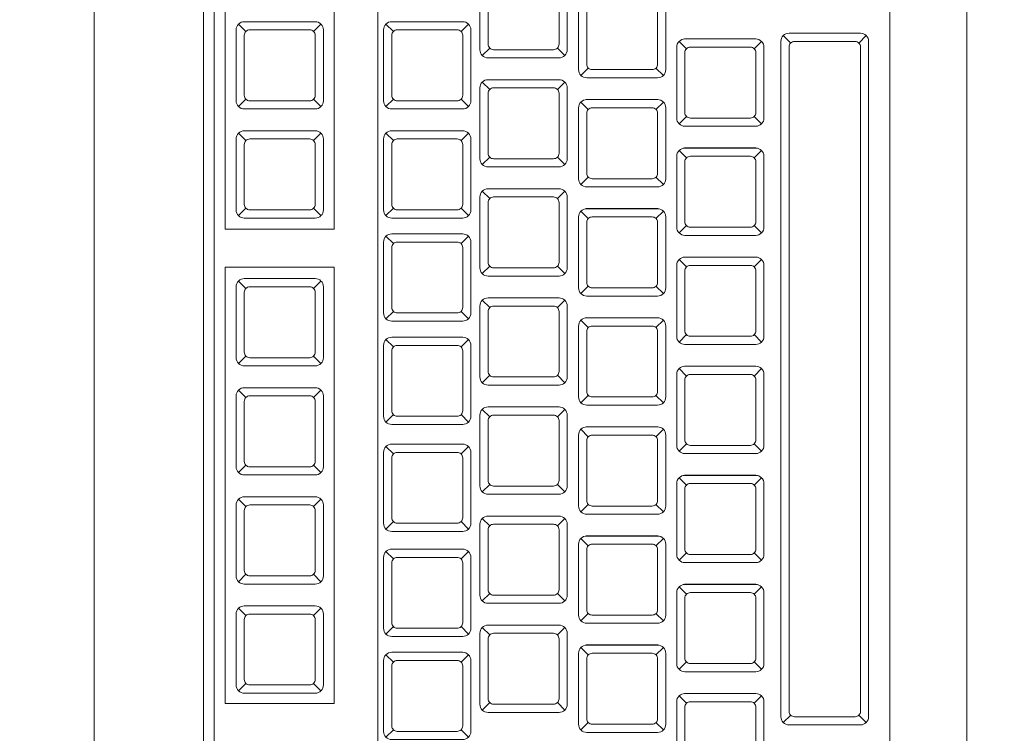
# Model space of a CAD drawing. Header units: millimetres. Extents: x 24385 to 79107, y -56478 to -23676.
# Tile 121 of 256: x 27447 to 27465, y -28166 to -28153. Entities that reach past the tile are written whole.
import ezdxf

# ---------------------------------------------------------------- set-up
doc = ezdxf.new("R2010")
doc.units = ezdxf.units.MM
doc.header["$LTSCALE"] = 2
for name, color, linetype, lineweight in [('0_OPIS', 7, 'Continuous', 13), ('3DPLAN_A_TABELKA POMIESZCZEŃ', 7, 'Continuous', 0), ('A_KRESKOWANIE', 9, 'Continuous', 0)]:
    doc.layers.add(name, color=color, linetype=linetype, lineweight=lineweight)
doc.layers.add('3DPLAN_A_KRESKOWANIE 1', color=253, linetype='Continuous')
doc.layers.add('3DPLAN_A_OPIS', color=8, linetype='Continuous')
doc.layers.add('FURNITURE ZD 1 500', color=7, linetype='Continuous', lineweight=13, true_color=0x9fa8a5)
doc.styles.add('ARIAL', font='arial.ttf')

# ---------------------------------------------------------------- blocks, each defined once
blk = doc.blocks.new('parterr')
at = {"layer": '3DPLAN_A_KRESKOWANIE 1'}
h = blk.add_hatch(dxfattribs=at)
h.set_pattern_fill('ANSI31', color=256, scale=5, style=0)
h.set_pattern_definition([(45, (28281.13, -31178.053), (-11.22532, 11.22532), [])])
h.paths.add_polyline_path([(27531.985, -28228.889), (27531.985, -28218.889), (27420.985, -28218.889), (27420.985, -28006.889), (27456.985, -28006.889), (27456.985, -27805.889), (26774.485, -27805.889), (26774.485, -27888.889), (26825.985, -27888.889), (26825.985, -27851.889), (27410.985, -27851.889), (27410.985, -28133.889), (27387.985, -28133.889), (27387.985, -28139.889), (27410.985, -28139.889), (27410.985, -28286.889), (27426.985, -28286.889), (27426.985, -28228.889)])
h.paths.add_polyline_path([(27626.985, -27863.889), (27769.985, -27863.889), (27769.985, -27805.889), (27626.985, -27805.889)])
h.paths.add_polyline_path([(27631.985, -28218.889), (27631.985, -28228.889), (27648.985, -28228.889), (27648.985, -28462.889), (27694.985, -28462.889), (27694.985, -28426.889), (27667.985, -28426.889), (27667.985, -28237.889), (27979.985, -28237.889), (27979.985, -28426.889), (27784.985, -28426.889), (27784.985, -28541.889), (27801.985, -28541.889), (27801.985, -28461.889), (27937.985, -28461.889), (27937.985, -28505.889), (28030.985, -28505.889), (28030.985, -28463.889), (28076.985, -28463.889), (28076.985, -28434.889), (28070.985, -28434.889), (28070.985, -28421.889), (28057.985, -28421.889), (28057.985, -27857.889), (28067.985, -27857.889), (28067.985, -27794.889), (28073.985, -27794.889), (28073.985, -27747.889), (28027.485, -27747.889), (28027.485, -27805.889), (27939.985, -27805.889), (27939.985, -27933.889), (27975.985, -27933.889), (27975.985, -28218.889)])
h.paths.add_polyline_path([(26774.485, -28063.889), (26774.485, -28175.389), (26826.985, -28175.389), (26826.985, -28139.889), (27297.985, -28139.889), (27297.985, -28133.889), (26825.985, -28133.889), (26825.985, -28063.889)])
h.paths.add_polyline_path([(27410.985, -28376.889), (27410.985, -28408.889), (27393.985, -28408.889), (27393.985, -28418.889), (26826.985, -28418.889), (26826.985, -28350.389), (26774.485, -28350.389), (26774.485, -28429.889), (26562.485, -28429.889), (26562.485, -28493.889), (26595.985, -28493.889), (26595.985, -28452.889), (26776.985, -28452.889), (26776.985, -28490.889), (26826.985, -28490.889), (26826.985, -28455.889), (27384.065, -28455.809), (27401.985, -28455.809), (27401.985, -28523.889), (27426.985, -28523.889), (27426.985, -28487.138), (27424.985, -28487.218), (27425.065, -28485.138), (27426.985, -28485.058), (27426.985, -28479.558), (27425.403, -28479.558), (27425.965, -28479.934), (27424.985, -28479.558), (27424.985, -28411.758), (27426.985, -28411.758), (27426.985, -28411.298), (27424.985, -28411.378), (27425.065, -28409.298), (27426.985, -28409.218), (27426.985, -28376.889)])
h.paths.add_polyline_path([(27341.985, -28709.889), (26826.985, -28709.889), (26826.985, -28670.889), (26776.985, -28670.889), (26776.985, -28709.889), (26595.985, -28709.889), (26595.985, -28673.889), (26562.485, -28673.889), (26562.485, -28763.889), (26781.485, -28763.889), (26781.485, -28800.889), (26837.985, -28800.889), (26837.985, -28746.889), (27391.985, -28746.889), (27391.985, -28790.889), (27411.495, -28790.889), (27399.246, -28679.889), (27341.985, -28679.889)])
h.paths.add_polyline_path([(26781.485, -29070.889), (26781.485, -29384.889), (27480.84, -29384.889), (27480.84, -29301.889), (27411.84, -29301.889), (27411.84, -28913.889), (27510.985, -28913.889), (27510.985, -28896.889), (27411.985, -28896.889), (27411.985, -28889.889), (27391.985, -28889.889), (27391.985, -29317.889), (26837.985, -29317.889), (26837.985, -29070.889)])
h.paths.add_polyline_path([(27653.84, -29384.889), (27783.84, -29384.889), (27783.84, -29301.889), (27725.84, -29301.889), (27725.84, -28870.889), (27709.985, -28870.889), (27709.985, -28896.889), (27609.985, -28896.889), (27609.985, -28913.889), (27709.84, -28913.889), (27709.84, -29301.889), (27653.84, -29301.889)])
h.paths.add_polyline_path([(28104.985, -29384.889), (28104.985, -29319.889), (28049.985, -29319.889), (28049.985, -29041.889), (28096.985, -29041.889), (28096.985, -28933.889), (28049.985, -28933.889), (28049.985, -28849.889), (28076.985, -28849.889), (28076.985, -28716.889), (28030.985, -28716.889), (28030.985, -28683.889), (27937.985, -28683.889), (27937.985, -28715.889), (27801.985, -28715.889), (27801.985, -28691.889), (27784.985, -28691.889), (27784.985, -28715.889), (27685.985, -28715.889), (27685.985, -28746.889), (27709.985, -28746.889), (27709.985, -28772.889), (27725.84, -28772.889), (27725.84, -28731.889), (27994.84, -28731.889), (27994.84, -28790.889), (27952.84, -28790.889), (27952.84, -28922.889), (27994.84, -28922.889), (27994.84, -29301.889), (27956.84, -29301.889), (27956.84, -29384.889)])
h.paths.add_polyline_path([(28444.971, -27794.889), (28444.971, -27747.889), (28199.985, -27747.889), (28199.985, -27794.889)])
h.paths.add_polyline_path([(28921.985, -28467.889), (29077.985, -28467.889), (29077.985, -28435.889), (28960.985, -28435.889), (28960.985, -27867.889), (29010.985, -27867.889), (29010.985, -27805.889), (28878.985, -27805.889), (28878.985, -27866.889), (28932.985, -27866.889), (28932.985, -28435.889), (28921.985, -28435.889)])
h.paths.add_polyline_path([(29185.985, -27867.889), (29308.985, -27867.889), (29308.985, -27805.889), (29185.985, -27805.889)])
h.paths.add_polyline_path([(29483.985, -27867.889), (29607.985, -27867.889), (29607.985, -27805.889), (29483.985, -27805.889)])
h.paths.add_polyline_path([(29782.985, -27867.889), (29903.985, -27867.889), (29903.985, -27805.889), (29782.985, -27805.889)])
h.paths.add_polyline_path([(30078.985, -27867.889), (30205.985, -27867.889), (30205.985, -27805.889), (30078.985, -27805.889)])
h.paths.add_polyline_path([(29866.985, -28490.889), (29866.985, -28439.889), (30420.985, -28439.889), (30420.985, -28504.889), (30467.985, -28504.889), (30467.985, -28441.889), (30494.985, -28441.889), (30494.985, -28420.889), (30467.985, -28420.889), (30467.985, -27862.889), (30500.985, -27862.889), (30500.985, -27805.889), (30380.985, -27805.889), (30380.985, -27867.889), (30454.985, -27867.889), (30454.985, -28420.889), (29450.985, -28420.889), (29450.985, -28435.889), (29331.985, -28435.889), (29331.985, -28420.889), (29227.985, -28420.889), (29227.985, -28435.889), (29207.985, -28435.889), (29207.985, -28467.889), (29230.985, -28467.889), (29230.985, -28496.889), (29276.985, -28496.889), (29276.985, -28467.889), (29827.985, -28467.889), (29827.985, -28490.889)])
h.paths.add_polyline_path([(30792.985, -27805.889), (30675.985, -27805.889), (30675.985, -27862.889), (30792.985, -27862.889)])
h.paths.add_polyline_path([(31618.985, -27862.889), (31618.985, -27970.889), (31677.485, -27970.889), (31677.485, -27805.889), (30967.985, -27805.889), (30967.985, -27862.889)])
h.paths.add_polyline_path([(30691.985, -28522.889), (30691.985, -28438.889), (31026.985, -28438.889), (31026.985, -28712.889), (30892.985, -28712.889), (30892.985, -28746.889), (31014.985, -28746.889), (31014.985, -28802.889), (31047.985, -28802.889), (31047.985, -28747.889), (31069.985, -28747.889), (31069.985, -28744.889), (31443.985, -28744.889), (31443.985, -28715.889), (31348.985, -28715.889), (31348.985, -28647.889), (31324.985, -28647.889), (31324.985, -28715.889), (31097.985, -28715.889), (31097.985, -28691.889), (31056.985, -28691.889), (31056.985, -28450.889), (31068.985, -28450.889), (31068.985, -28440.889), (31324.985, -28440.889), (31324.985, -28557.889), (31348.985, -28557.889), (31348.985, -28439.889), (31623.985, -28439.889), (31623.985, -28481.889), (31677.485, -28481.889), (31677.485, -28090.889), (31618.985, -28090.889), (31618.985, -28420.889), (30614.985, -28420.889), (30614.985, -28441.889), (30671.985, -28441.889), (30671.985, -28522.889)])
h.paths.add_polyline_path([(31677.485, -28782.889), (31677.485, -28681.889), (31623.985, -28681.889), (31623.985, -28715.889), (31533.985, -28715.889), (31533.985, -28744.889), (31623.985, -28744.889), (31623.985, -28782.889)])
h.paths.add_polyline_path([(31290.985, -29384.889), (31677.485, -29384.889), (31677.485, -29121.889), (31623.985, -29121.889), (31623.985, -29308.889), (31290.985, -29308.889)])
h.paths.add_polyline_path([(31115.985, -29308.889), (31047.985, -29308.889), (31047.985, -29148.889), (31014.985, -29148.889), (31014.985, -29308.889), (30977.985, -29308.889), (30977.985, -29384.889), (31115.985, -29384.889)])
h.paths.add_polyline_path([(30671.985, -28642.889), (30671.985, -28710.889), (30658.985, -28710.889), (30658.985, -28746.889), (30736.985, -28746.889), (30736.985, -29058.889), (30726.985, -29058.889), (30726.985, -29069.889), (30736.985, -29069.889), (30736.985, -29306.889), (30689.985, -29306.889), (30689.985, -29384.889), (30802.985, -29384.889), (30802.985, -29308.889), (30767.985, -29308.889), (30767.985, -28746.889), (30772.985, -28746.889), (30772.985, -28712.889), (30691.985, -28712.889), (30691.985, -28642.889)])
h.paths.add_polyline_path([(29827.985, -28640.889), (29827.985, -28721.889), (29417.985, -28721.889), (29417.985, -28756.889), (29765.985, -28756.889), (29765.985, -28833.889), (29935.985, -28833.889), (29935.985, -28756.889), (30425.985, -28756.889), (30425.985, -29306.889), (30383.985, -29306.889), (30383.985, -29384.889), (30514.985, -29384.889), (30514.985, -29306.889), (30441.985, -29306.889), (30441.985, -29069.889), (30636.985, -29069.889), (30636.985, -29058.889), (30441.985, -29058.889), (30441.985, -28772.889), (30466.985, -28772.889), (30466.985, -28746.889), (30568.985, -28746.889), (30568.985, -28710.889), (30467.985, -28710.889), (30467.985, -28677.889), (30420.985, -28677.889), (30420.985, -28720.889), (29866.985, -28720.889), (29866.985, -28640.889)])
h.paths.add_polyline_path([(30087.985, -29306.889), (30087.985, -29384.889), (30208.985, -29384.889), (30208.985, -29306.889)])
h.paths.add_polyline_path([(29912.985, -29306.889), (29891.985, -29306.889), (29891.985, -28974.889), (29421.985, -28974.889), (29421.985, -28984.889), (29884.985, -28984.889), (29884.985, -29310.889), (29777.985, -29310.889), (29777.985, -29384.889), (29912.985, -29384.889)])
h.paths.add_polyline_path([(29487.985, -29310.889), (29487.985, -29384.889), (29602.985, -29384.889), (29602.985, -29310.889)])
h.paths.add_polyline_path([(29341.985, -28974.889), (29262.985, -28974.889), (29262.985, -28756.889), (29297.985, -28756.889), (29297.985, -28721.889), (29276.985, -28721.889), (29276.985, -28667.889), (29228.985, -28667.889), (29228.985, -28721.889), (28922.985, -28721.889), (28922.985, -28754.889), (28935.985, -28754.889), (28935.985, -28884.889), (28953.985, -28884.889), (28953.985, -28754.889), (29226.985, -28754.889), (29226.985, -29323.889), (29186.985, -29323.889), (29186.985, -29384.889), (29312.985, -29384.889), (29312.985, -29310.889), (29262.985, -29310.889), (29262.985, -28984.889), (29341.985, -28984.889)])
h.paths.add_polyline_path([(29011.985, -29323.889), (28953.985, -29323.889), (28953.985, -28979.889), (28935.985, -28979.889), (28935.985, -29320.889), (28895.985, -29320.889), (28895.985, -29384.889), (29011.985, -29384.889)])
h.paths.add_polyline_path([(28832.985, -28721.889), (28810.985, -28721.889), (28810.985, -28684.889), (28793.985, -28684.889), (28793.985, -28721.889), (28683.985, -28721.889), (28683.985, -28682.889), (28629.985, -28682.889), (28629.985, -28715.889), (28626.985, -28715.889), (28626.985, -29316.889), (28584.985, -29316.889), (28584.985, -29384.889), (28720.985, -29384.889), (28720.985, -29320.889), (28668.985, -29320.889), (28668.985, -29039.889), (28722.985, -29039.889), (28722.985, -28875.889), (28664.985, -28875.889), (28664.985, -28769.889), (28673.985, -28769.889), (28673.985, -28754.889), (28832.985, -28754.889)])
h.paths.add_polyline_path([(28933.48, -28618.577), (28933.48, -28620.89), (28989.508, -28620.89), (28989.508, -28618.577)])
h.paths.add_polyline_path([(28048.623, -28542.166), (28104.651, -28542.166), (28104.651, -28567.43), (28048.623, -28567.43)])
h.paths.add_polyline_path([(28312.294, -28322.995), (28368.169, -28322.995), (28368.169, -28348.046), (28312.294, -28348.046)])
h.paths.add_polyline_path([(28488.087, -28322.995), (28543.962, -28322.995), (28543.962, -28348.046), (28488.087, -28348.046)])
edge = h.paths.add_edge_path()
edge.add_arc((28306.985, -28816.889), 85, 62.65448, 71.78542, ccw=False)
edge.add_line((28346.03, -28741.388), (28346.03, -28736.148))
edge.add_line((28346.03, -28736.148), (28333.554, -28736.148))
h.paths.add_polyline_path([(28109.348, -29204.098), (28204.556, -29204.098), (28204.556, -29250.571), (28109.348, -29250.571)])
h.paths.add_polyline_path([(28138.557, -28107.378), (28196.542, -28107.378), (28196.542, -28140.407), (28138.557, -28140.407)])
h.paths.add_polyline_path([(28531.907, -27858.834), (28585.665, -27858.834), (28585.665, -27891.863), (28531.907, -27891.863)])
h.paths.add_polyline_path([(28514.882, -27899.847, 1), (28514.882, -27870.727, 1)])
h.paths.add_polyline_path([(28121.532, -28148.391, 1), (28121.532, -28119.271, 1)])
edge = h.paths.add_edge_path()
edge.add_line((28141.813, -28688.783), (28156.373, -28688.783))
edge.add_line((28156.373, -28688.783), (28156.373, -28674.223))
edge.add_arc((28156.373, -28688.783), 14.56, 90, 180)
edge = h.paths.add_edge_path()
edge.add_line((28156.373, -28688.783), (28156.373, -28703.343))
edge.add_arc((28156.373, -28688.783), 14.56, 270, 360)
edge.add_line((28170.933, -28688.783), (28156.373, -28688.783))
h.paths.add_polyline_path([(28156.373, -28703.343, 1), (28156.373, -28674.223, 1)])
h.paths.add_polyline_path([(28624.31, -27926.264), (28623.535, -27925.489), (28623.66, -27865.141), (28624.435, -27864.366), (28624.435, -27926.212)], is_closed=False)
h.paths.add_polyline_path([(28252.196, -28179.889), (28327.196, -28179.889), (28327.196, -28198.639, -0.427145), (28270.946, -28254.889), (28252.196, -28254.889)])
h.paths.add_polyline_path([(28424.196, -28361.389, -0.414214), (28419.196, -28366.389), (28413.196, -28366.389, -0.414214), (28389.196, -28342.389), (28389.196, -28330.389, -0.414214), (28413.196, -28306.389), (28419.196, -28306.389, -0.414214), (28424.196, -28311.389)])
h.paths.add_polyline_path([(28638.985, -27932.349), (28638.985, -27864.549), (28640.567, -27864.549), (28640.006, -27864.173, -0.310329), (28639.685, -27863.706), (28639.685, -27861.276, -0.216272), (28639.856, -27860.9), (28640.604, -27860.179, 0.840818), (28640.485, -27859.349, -0.414214), (28640.985, -27859.849), (28640.985, -27932.349)])
h.paths.add_polyline_path([(28638.785, -27863.155), (28638.261, -27863.789), (28637.785, -27863.789), (28637.785, -27893.788, -0.760764), (28636.885, -27897.039), (28634.335, -27897.039), (28634.335, -27925.489), (28634.063, -27925.585), (28633.758, -27925.889), (28633.56, -27926.312), (28634.042, -27926.312, -0.130781), (28633.435, -27927.408, -2.336993), (28633.435, -27924.37), (28633.435, -27899.239), (28632.985, -27899.239), (28632.985, -27897.639), (28632.585, -27897.539), (28632.585, -27893.039), (28632.985, -27892.939), (28632.985, -27891.339), (28633.435, -27891.339), (28633.56, -27871.114), (28633.435, -27867.408, -2.336993), (28633.56, -27864.314), (28634.335, -27865.089), (28634.335, -27893.539), (28635.985, -27893.539), (28635.985, -27863.789), (28635.51, -27863.789), (28634.985, -27863.155), (28634.985, -27856.989), (28638.785, -27856.989)])
h.paths.add_polyline_path([(28630.613, -27891.539), (28631.163, -27891.689), (28631.163, -27897.689, -0.414214), (28631.013, -27897.839), (28627.613, -27897.839, -0.414214), (28627.463, -27897.589), (28627.613, -27891.539), (28628.013, -27891.539), (28628.013, -27884.365, -1), (28630.613, -27884.365)])
h.paths.add_polyline_path([(28624.435, -27885.989), (28628.013, -27886.139), (28624.435, -27886.139)], is_closed=False)
h.paths.add_polyline_path([(28631.963, -27893.589), (28632.305, -27893.759), (28632.535, -27893.759), (28632.535, -27896.819), (28632.305, -27896.989), (28631.963, -27896.989), (28631.913, -27897.439), (28631.963, -27893.189)])
h.paths.add_polyline_path([(28624.435, -27904.439), (28633.435, -27904.589), (28624.435, -27904.589)], is_closed=False)
h.paths.add_polyline_path([(28625.185, -27886.139), (28625.185, -27891.339), (28625.635, -27891.339), (28625.635, -27892.939), (28626.035, -27893.039), (28626.035, -27893.589), (28626.663, -27893.589), (28626.713, -27893.139), (28626.663, -27897.389), (28626.663, -27896.989), (28626.035, -27896.989), (28626.035, -27897.539), (28625.635, -27897.639), (28625.635, -27899.239), (28625.185, -27899.239), (28625.035, -27904.439), (28625.035, -27886.139)], is_closed=False)
h.paths.add_polyline_path([(28640.905, -27856.969), (28622.985, -27856.889), (28640.985, -27856.889)], is_closed=False)
h.paths.add_polyline_path([(28619.985, -28325.889), (28619.985, -28323.453), (28618.52, -28323.453), (28584.985, -28382.665, -0.262592), (28550.718, -28323.453), (28549.985, -28323.453), (28549.985, -28325.889), (28512.985, -28325.889), (28512.985, -28240.889), (28492.402, -28240.889), (28491.79, -28249.167, -0.11869), (28489.72, -28256.749), (28483.383, -28267.012, -0.177707), (28479.147, -28270.09), (28472.857, -28270.09, -0.177707), (28468.581, -28266.948), (28462.284, -28256.749, -0.11869), (28460.214, -28249.167), (28459.601, -28240.889), (28487.985, -28240.889), (28487.985, -28181.889), (28633.985, -28181.889), (28633.985, -28325.889)])
h.paths.add_polyline_path([(28442.485, -28424.889), (28442.485, -28418.889, -0.414214), (28466.485, -28394.889), (28478.485, -28394.889, -0.414214), (28502.485, -28418.889), (28502.485, -28424.889, -0.414214), (28497.485, -28429.889), (28447.485, -28429.889, -0.414214)])
h.paths.add_polyline_path([(28265.745, -28187.219, 1), (28256.37, -28187.219, 1)], flags=16)
h.paths.add_polyline_path([(28416.196, -28357.255, -0.453948), (28410.529, -28362.211, -0.375565), (28393.196, -28342.389), (28393.196, -28330.389, -0.375565), (28410.529, -28310.568, -0.453948), (28416.196, -28315.523)], flags=16)
h.paths.add_polyline_path([(28638.375, -27861.789, 1), (28635.395, -27861.789, 1)], flags=16)
h.paths.add_polyline_path([(28637.96, -27861.789, 1), (28635.81, -27861.789, 1)], flags=0)
h.paths.add_polyline_path([(28633.921, -27866.704, -0.08131), (28633.435, -27867.408), (28633.435, -27865.889), (28634.21, -27865.889), (28634.313, -27866.312)], flags=16)
h.paths.add_polyline_path([(28633.435, -27865.889), (28633.435, -27867.012), (28634.21, -27866.237), (28634.085, -27865.889)], flags=0)
h.paths.add_polyline_path([(28633.435, -27867.012), (28633.56, -27867.278, 0.08131), (28633.921, -27866.704), (28633.56, -27867.064)], is_closed=False, flags=16)
h.paths.add_polyline_path([(28633.56, -27897.519), (28633.635, -27893.189), (28633.635, -27897.389)], is_closed=False, flags=16)
h.paths.add_polyline_path([(28633.635, -27897.389), (28633.56, -27893.059), (28633.56, -27897.519)], is_closed=False, flags=16)
h.paths.add_polyline_path([(28628.013, -27884.365), (28630.613, -27884.365, -1)], flags=16)
h.paths.add_polyline_path([(28557.294, -28240.025), (28560.006, -28203.366), (28592.807, -28203.366), (28595.52, -28240.025, -0.414214), (28578.655, -28256.889), (28574.158, -28256.889, -0.414214)], flags=16)
h.paths.add_polyline_path([(28570.231, -28211.918), (28582.582, -28211.918, -0.392745), (28588.188, -28217.124), (28589.897, -28240.212, -0.409357), (28578.655, -28251.268), (28574.158, -28251.268, -0.409357), (28562.917, -28240.212), (28564.625, -28217.124, -0.392745)], flags=0)
h.paths.add_polyline_path([(28465.687, -28254.648, -0.504303), (28469.826, -28249.441), (28482.177, -28249.441, -0.504303), (28486.316, -28254.648), (28480.019, -28264.847, -0.195658), (28478.25, -28266.09), (28473.753, -28266.09, -0.195658), (28471.984, -28264.847)], flags=16)
h.paths.add_polyline_path([(28451.619, -28421.889, -0.453948), (28446.664, -28416.223, -0.375565), (28466.485, -28398.889), (28478.485, -28398.889, -0.375565), (28498.307, -28416.223, -0.453948), (28493.351, -28421.889)], flags=16)
at = {"layer": 'A_KRESKOWANIE', "transparency": 33554687}
h = blk.add_hatch(dxfattribs=at)
h.set_pattern_fill('ANSI37', color=0, scale=5)
h.paths.add_polyline_path([(26825.985, -28063.889), (26825.985, -28133.889), (27297.985, -28133.889), (27297.985, -28133.593), (27299.869, -28133.593), (27299.869, -28135.476), (27300.811, -28135.476), (27300.811, -28138.302), (27299.869, -28138.302), (27299.869, -28140.186), (27298.927, -28140.186, 0.262592), (27342.985, -28216.315), (27344.219, -28214.137, -0.038194), (27343.056, -28198.926), (27343.056, -27851.889), (26825.985, -27851.889), (26825.985, -27888.889)])
h.paths.add_polyline_path([(27102.966, -28064.047), (27158.91, -28064.047), (27158.91, -28044.903), (27102.966, -28044.903)], flags=24)
h.paths.add_polyline_path([(27342.985, -28216.315, -0.262592), (27298.927, -28140.186), (27297.985, -28139.889), (26826.985, -28139.889), (26826.985, -28175.389), (26826.985, -28350.389), (26826.985, -28418.889), (27393.985, -28418.889), (27393.985, -28408.889), (27393.985, -28362.714), (27339.559, -28331.889, -0.198011), (27393.985, -28290.75), (27393.985, -28286.059, -0.230244), (27344.219, -28214.137)])
h.paths.add_polyline_path([(27102.36, -28351.795), (27325.941, -28351.795), (27325.941, -28402.592), (27102.36, -28402.592)], flags=16)
h.paths.add_polyline_path([(27102.966, -28330.527), (27159.047, -28330.527), (27159.047, -28311.383), (27102.966, -28311.383)], flags=24)
h.paths.add_polyline_path([(27123.082, -28409.593), (27305.219, -28409.593), (27305.219, -28344.793), (27123.082, -28344.793)], flags=24)
h.paths.add_polyline_path([(27433.84, -29301.889), (27433.84, -28913.889), (27411.84, -28913.889), (27411.84, -29301.889)])
h.paths.add_polyline_path([(27980.459, -29061.282), (27980.459, -29115.282), (27940.492, -29115.282), (27940.492, -29301.889), (27956.84, -29301.889), (27994.84, -29301.889), (27994.84, -28922.889), (27952.84, -28922.889), (27952.84, -28790.889), (27994.84, -28790.889), (27994.84, -28731.889), (27940.492, -28731.889), (27940.492, -29061.282)])
h.paths.add_polyline_path([(27075.431, -29179.353), (27131.462, -29179.353), (27131.462, -29160.209), (27075.431, -29160.209)], flags=9)
h.paths.add_polyline_path([(27522.898, -29133.651), (27578.929, -29133.651), (27578.929, -29114.508), (27522.898, -29114.508)], flags=9)
h.paths.add_polyline_path([(27332.052, -28065.19), (27388.134, -28065.19), (27388.134, -28046.046), (27332.052, -28046.046)], flags=9)
h.paths.add_polyline_path([(27804.485, -29133.651), (27860.517, -29133.651), (27860.517, -29114.508), (27804.485, -29114.508)], flags=9)
at = {"layer": 'FURNITURE ZD 1 500', "lineweight": 0}
for p, q in [((27453.73, -28174.399), (27453.73, -28145.499)), ((27463.118, -28150.099), (27463.118, -28169.399)), ((27451.31, -28153.376), (27451.174, -28153.241)), ((27452.551, -28153.376), (27452.686, -28153.241)), ((27454.013, -28153.376), (27453.878, -28153.241)), ((27455.254, -28153.376), (27455.39, -28153.241)), ((27459.35, -28153.511), (27460.659, -28153.511)), ((27461.298, -28153.589), (27461.162, -28153.453)), ((27462.548, -28153.589), (27462.683, -28153.453)), ((27455.78, -28153.68), (27455.644, -28153.816)), ((27457.021, -28153.68), (27457.156, -28153.816)), ((27459.387, -28153.693), (27459.252, -28153.558)), ((27460.628, -28153.693), (27460.764, -28153.558)), ((27457.587, -28154.047), (27457.452, -28154.182)), ((27458.828, -28154.047), (27458.964, -28154.182)), ((27455.78, -28154.439), (27455.644, -28154.304)), ((27457.021, -28154.439), (27457.156, -28154.304)), ((27451.31, -28154.618), (27451.174, -28154.753)), ((27452.551, -28154.618), (27452.686, -28154.753)), ((27454.013, -28154.618), (27453.878, -28154.753)), ((27455.254, -28154.618), (27455.39, -28154.753)), ((27457.55, -28154.624), (27458.859, -28154.624)), ((27457.587, -28154.806), (27457.452, -28154.67)), ((27458.828, -28154.806), (27458.964, -28154.67)), ((27459.387, -28154.934), (27459.252, -28155.07)), ((27460.628, -28154.934), (27460.764, -28155.07)), ((27451.31, -28155.376), (27451.174, -28155.241)), ((27452.551, -28155.376), (27452.686, -28155.241)), ((27454.013, -28155.376), (27453.878, -28155.241)), ((27455.254, -28155.376), (27455.39, -28155.241)), ((27459.35, -28155.511), (27460.659, -28155.511)), ((27455.78, -28155.68), (27455.644, -28155.816)), ((27457.021, -28155.68), (27457.156, -28155.816)), ((27459.387, -28155.693), (27459.252, -28155.558)), ((27460.628, -28155.693), (27460.764, -28155.558)), ((27457.587, -28156.047), (27457.452, -28156.182)), ((27458.828, -28156.047), (27458.964, -28156.182)), ((27455.78, -28156.439), (27455.644, -28156.304)), ((27457.021, -28156.439), (27457.156, -28156.304)), ((27451.31, -28156.618), (27451.174, -28156.753)), ((27452.551, -28156.618), (27452.686, -28156.753)), ((27454.013, -28156.618), (27453.878, -28156.753)), ((27455.254, -28156.618), (27455.39, -28156.753)), ((27457.587, -28156.806), (27457.452, -28156.67)), ((27457.55, -28156.624), (27458.859, -28156.624)), ((27458.828, -28156.806), (27458.964, -28156.67)), ((27459.387, -28156.934), (27459.252, -28157.07)), ((27460.628, -28156.934), (27460.764, -28157.07)), ((27454.013, -28157.266), (27453.878, -28157.131)), ((27455.254, -28157.266), (27455.39, -28157.131)), ((27459.35, -28157.511), (27460.659, -28157.511)), ((27455.78, -28157.68), (27455.644, -28157.816)), ((27457.021, -28157.68), (27457.156, -28157.816)), ((27459.387, -28157.693), (27459.252, -28157.558)), ((27460.628, -28157.693), (27460.764, -28157.558)), ((27451.31, -28158.086), (27451.174, -28157.951)), ((27452.551, -28158.086), (27452.686, -28157.951)), ((27457.587, -28158.047), (27457.452, -28158.182)), ((27458.828, -28158.047), (27458.964, -28158.182)), ((27455.78, -28158.439), (27455.644, -28158.304)), ((27457.021, -28158.439), (27457.156, -28158.304)), ((27454.013, -28158.507), (27453.878, -28158.643)), ((27455.254, -28158.507), (27455.39, -28158.643)), ((27457.587, -28158.806), (27457.452, -28158.67)), ((27457.55, -28158.624), (27458.859, -28158.624)), ((27458.828, -28158.806), (27458.964, -28158.67)), ((27459.387, -28158.934), (27459.252, -28159.07)), ((27460.628, -28158.934), (27460.764, -28159.07)), ((27454.013, -28159.16), (27453.878, -28159.024)), ((27455.254, -28159.16), (27455.39, -28159.024)), ((27451.31, -28159.328), (27451.174, -28159.463)), ((27452.551, -28159.328), (27452.686, -28159.463)), ((27455.78, -28159.68), (27455.644, -28159.816)), ((27457.021, -28159.68), (27457.156, -28159.816)), ((27459.387, -28159.693), (27459.252, -28159.558)), ((27459.35, -28159.511), (27460.659, -28159.511)), ((27460.628, -28159.693), (27460.764, -28159.558)), ((27451.31, -28160.086), (27451.174, -28159.951)), ((27452.551, -28160.086), (27452.686, -28159.951)), ((27457.587, -28160.047), (27457.452, -28160.182)), ((27458.828, -28160.047), (27458.964, -28160.182)), ((27454.013, -28160.401), (27453.878, -28160.537)), ((27455.254, -28160.401), (27455.39, -28160.537)), ((27455.78, -28160.439), (27455.644, -28160.304)), ((27457.021, -28160.439), (27457.156, -28160.304)), ((27457.587, -28160.806), (27457.452, -28160.67)), ((27457.55, -28160.624), (27458.859, -28160.624)), ((27458.828, -28160.806), (27458.964, -28160.67)), ((27459.387, -28160.934), (27459.252, -28161.07)), ((27460.628, -28160.934), (27460.764, -28161.07)), ((27454.013, -28161.122), (27453.878, -28160.986)), ((27455.254, -28161.122), (27455.39, -28160.986)), ((27451.31, -28161.328), (27451.174, -28161.463)), ((27452.551, -28161.328), (27452.686, -28161.463)), ((27459.387, -28161.693), (27459.252, -28161.558)), ((27459.35, -28161.511), (27460.659, -28161.511)), ((27460.628, -28161.693), (27460.764, -28161.558)), ((27455.78, -28161.68), (27455.644, -28161.816)), ((27457.021, -28161.68), (27457.156, -28161.816)), ((27451.31, -28162.086), (27451.174, -28161.951)), ((27452.551, -28162.086), (27452.686, -28161.951)), ((27457.587, -28162.047), (27457.452, -28162.182)), ((27458.828, -28162.047), (27458.964, -28162.182)), ((27454.013, -28162.363), (27453.878, -28162.498)), ((27455.254, -28162.363), (27455.39, -28162.498)), ((27455.78, -28162.439), (27455.644, -28162.304)), ((27457.021, -28162.439), (27457.156, -28162.304)), ((27457.587, -28162.806), (27457.452, -28162.67)), ((27457.55, -28162.624), (27458.859, -28162.624)), ((27458.828, -28162.806), (27458.964, -28162.67)), ((27454.013, -28163.046), (27453.878, -28162.911)), ((27455.254, -28163.046), (27455.39, -28162.911)), ((27459.387, -28162.934), (27459.252, -28163.07)), ((27460.628, -28162.934), (27460.764, -28163.07)), ((27451.31, -28163.328), (27451.174, -28163.463)), ((27452.551, -28163.328), (27452.686, -28163.463)), ((27459.387, -28163.693), (27459.252, -28163.558)), ((27459.35, -28163.511), (27460.659, -28163.511)), ((27460.628, -28163.693), (27460.764, -28163.558)), ((27455.78, -28163.68), (27455.644, -28163.816)), ((27457.021, -28163.68), (27457.156, -28163.816)), ((27451.31, -28164.086), (27451.174, -28163.951)), ((27452.551, -28164.086), (27452.686, -28163.951)), ((27457.587, -28164.047), (27457.452, -28164.182)), ((27458.828, -28164.047), (27458.964, -28164.182)), ((27454.013, -28164.287), (27453.878, -28164.423)), ((27455.254, -28164.287), (27455.39, -28164.423)), ((27455.78, -28164.439), (27455.644, -28164.304)), ((27457.021, -28164.439), (27457.156, -28164.304)), ((27457.587, -28164.806), (27457.452, -28164.67)), ((27457.55, -28164.624), (27458.859, -28164.624)), ((27458.828, -28164.806), (27458.964, -28164.67)), ((27454.013, -28164.937), (27453.878, -28164.802)), ((27455.254, -28164.937), (27455.39, -28164.802)), ((27459.387, -28164.934), (27459.252, -28165.07)), ((27460.628, -28164.934), (27460.764, -28165.07)), ((27451.31, -28165.328), (27451.174, -28165.463)), ((27452.551, -28165.328), (27452.686, -28165.463)), ((27459.387, -28165.693), (27459.252, -28165.558)), ((27459.35, -28165.511), (27460.659, -28165.511)), ((27460.628, -28165.693), (27460.764, -28165.558)), ((27455.78, -28165.68), (27455.644, -28165.816)), ((27457.021, -28165.68), (27457.156, -28165.816)), ((27461.298, -28165.909), (27461.162, -28166.045)), ((27462.548, -28165.909), (27462.683, -28166.045)), ((27454.013, -28166.179), (27453.878, -28166.314)), ((27455.254, -28166.179), (27455.39, -28166.314)), ((27457.587, -28166.047), (27457.452, -28166.182)), ((27458.828, -28166.047), (27458.964, -28166.182))]:
    blk.add_line(p, q, dxfattribs=at)
for points in [[(27448.73, -28144.499), (27464.33, -28144.499, -0.414214), (27464.53, -28144.699), (27464.53, -28190.299, -0.414214), (27464.33, -28190.499), (27448.73, -28190.499, -0.414214), (27448.53, -28190.299), (27448.53, -28144.699, -0.414214)], [(27455.75, -28153.86, -0.414214), (27455.6, -28153.71), (27455.6, -28152.41, -0.414214), (27455.75, -28152.26), (27457.05, -28152.26, -0.414214), (27457.2, -28152.41), (27457.2, -28153.71, -0.414214), (27457.05, -28153.86)], [(27455.75, -28153.61), (27455.75, -28152.51, -0.414214), (27455.85, -28152.41), (27456.95, -28152.41, -0.414214), (27457.05, -28152.51), (27457.05, -28153.61, -0.414214), (27456.95, -28153.71), (27455.85, -28153.71, -0.414214)], [(27457.558, -28154.226, -0.414214), (27457.408, -28154.076), (27457.408, -28152.776, -0.414214), (27457.558, -28152.626), (27458.858, -28152.626, -0.414214), (27459.008, -28152.776), (27459.008, -28154.076, -0.414214), (27458.858, -28154.226)], [(27457.558, -28153.976), (27457.558, -28152.876, -0.414214), (27457.658, -28152.776), (27458.758, -28152.776, -0.414214), (27458.858, -28152.876), (27458.858, -28153.976, -0.414214), (27458.758, -28154.076), (27457.658, -28154.076, -0.414214)], [(27451.28, -28154.797, -0.414214), (27451.13, -28154.647), (27451.13, -28153.347, -0.414214), (27451.28, -28153.197), (27452.58, -28153.197, -0.414214), (27452.73, -28153.347), (27452.73, -28154.647, -0.414214), (27452.58, -28154.797)], [(27451.28, -28154.547), (27451.28, -28153.447, -0.414214), (27451.38, -28153.347), (27452.48, -28153.347, -0.414214), (27452.58, -28153.447), (27452.58, -28154.547, -0.414214), (27452.48, -28154.647), (27451.38, -28154.647, -0.414214)], [(27453.984, -28154.797, -0.414214), (27453.834, -28154.647), (27453.834, -28153.347, -0.414214), (27453.984, -28153.197), (27455.284, -28153.197, -0.414214), (27455.434, -28153.347), (27455.434, -28154.647, -0.414214), (27455.284, -28154.797)], [(27453.984, -28154.547), (27453.984, -28153.447, -0.414214), (27454.084, -28153.347), (27455.184, -28153.347, -0.414214), (27455.284, -28153.447), (27455.284, -28154.547, -0.414214), (27455.184, -28154.647), (27454.084, -28154.647, -0.414214)], [(27459.358, -28155.114, -0.414214), (27459.208, -28154.964), (27459.208, -28153.664, -0.414214), (27459.358, -28153.514), (27460.658, -28153.514, -0.414214), (27460.808, -28153.664), (27460.808, -28154.964, -0.414214), (27460.658, -28155.114)], [(27462.577, -28166.089), (27461.268, -28166.089, -0.414214), (27461.118, -28165.939), (27461.118, -28153.559, -0.414214), (27461.268, -28153.409), (27462.577, -28153.409, -0.414214), (27462.727, -28153.559), (27462.727, -28165.939, -0.414214)], [(27459.358, -28154.864), (27459.358, -28153.764, -0.414214), (27459.458, -28153.664), (27460.558, -28153.664, -0.414214), (27460.658, -28153.764), (27460.658, -28154.864, -0.414214), (27460.558, -28154.964), (27459.458, -28154.964, -0.414214)], [(27462.477, -28153.559), (27461.368, -28153.559, 0.414214), (27461.268, -28153.659), (27461.268, -28165.839, 0.414214), (27461.368, -28165.939), (27462.477, -28165.939, 0.414214), (27462.577, -28165.839), (27462.577, -28153.659, 0.414214)], [(27455.75, -28155.86, -0.414214), (27455.6, -28155.71), (27455.6, -28154.41, -0.414214), (27455.75, -28154.26), (27457.05, -28154.26, -0.414214), (27457.2, -28154.41), (27457.2, -28155.71, -0.414214), (27457.05, -28155.86)], [(27455.75, -28155.61), (27455.75, -28154.51, -0.414214), (27455.85, -28154.41), (27456.95, -28154.41, -0.414214), (27457.05, -28154.51), (27457.05, -28155.61, -0.414214), (27456.95, -28155.71), (27455.85, -28155.71, -0.414214)], [(27457.558, -28156.226, -0.414214), (27457.408, -28156.076), (27457.408, -28154.776, -0.414214), (27457.558, -28154.626), (27458.858, -28154.626, -0.414214), (27459.008, -28154.776), (27459.008, -28156.076, -0.414214), (27458.858, -28156.226)], [(27457.558, -28155.976), (27457.558, -28154.876, -0.414214), (27457.658, -28154.776), (27458.758, -28154.776, -0.414214), (27458.858, -28154.876), (27458.858, -28155.976, -0.414214), (27458.758, -28156.076), (27457.658, -28156.076, -0.414214)], [(27451.28, -28156.797, -0.414214), (27451.13, -28156.647), (27451.13, -28155.347, -0.414214), (27451.28, -28155.197), (27452.58, -28155.197, -0.414214), (27452.73, -28155.347), (27452.73, -28156.647, -0.414214), (27452.58, -28156.797)], [(27451.28, -28156.547), (27451.28, -28155.447, -0.414214), (27451.38, -28155.347), (27452.48, -28155.347, -0.414214), (27452.58, -28155.447), (27452.58, -28156.547, -0.414214), (27452.48, -28156.647), (27451.38, -28156.647, -0.414214)], [(27453.984, -28156.797, -0.414214), (27453.834, -28156.647), (27453.834, -28155.347, -0.414214), (27453.984, -28155.197), (27455.284, -28155.197, -0.414214), (27455.434, -28155.347), (27455.434, -28156.647, -0.414214), (27455.284, -28156.797)], [(27453.984, -28156.547), (27453.984, -28155.447, -0.414214), (27454.084, -28155.347), (27455.184, -28155.347, -0.414214), (27455.284, -28155.447), (27455.284, -28156.547, -0.414214), (27455.184, -28156.647), (27454.084, -28156.647, -0.414214)], [(27459.358, -28157.114, -0.414214), (27459.208, -28156.964), (27459.208, -28155.664, -0.414214), (27459.358, -28155.514), (27460.658, -28155.514, -0.414214), (27460.808, -28155.664), (27460.808, -28156.964, -0.414214), (27460.658, -28157.114)], [(27459.358, -28156.864), (27459.358, -28155.764, -0.414214), (27459.458, -28155.664), (27460.558, -28155.664, -0.414214), (27460.658, -28155.764), (27460.658, -28156.864, -0.414214), (27460.558, -28156.964), (27459.458, -28156.964, -0.414214)], [(27455.75, -28157.86, -0.414214), (27455.6, -28157.71), (27455.6, -28156.41, -0.414214), (27455.75, -28156.26), (27457.05, -28156.26, -0.414214), (27457.2, -28156.41), (27457.2, -28157.71, -0.414214), (27457.05, -28157.86)], [(27455.75, -28157.61), (27455.75, -28156.51, -0.414214), (27455.85, -28156.41), (27456.95, -28156.41, -0.414214), (27457.05, -28156.51), (27457.05, -28157.61, -0.414214), (27456.95, -28157.71), (27455.85, -28157.71, -0.414214)], [(27457.558, -28158.226, -0.414214), (27457.408, -28158.076), (27457.408, -28156.776, -0.414214), (27457.558, -28156.626), (27458.858, -28156.626, -0.414214), (27459.008, -28156.776), (27459.008, -28158.076, -0.414214), (27458.858, -28158.226)], [(27457.558, -28157.976), (27457.558, -28156.876, -0.414214), (27457.658, -28156.776), (27458.758, -28156.776, -0.414214), (27458.858, -28156.876), (27458.858, -28157.976, -0.414214), (27458.758, -28158.076), (27457.658, -28158.076, -0.414214)], [(27453.984, -28158.687, -0.414214), (27453.834, -28158.537), (27453.834, -28157.237, -0.414214), (27453.984, -28157.087), (27455.284, -28157.087, -0.414214), (27455.434, -28157.237), (27455.434, -28158.537, -0.414214), (27455.284, -28158.687)], [(27453.984, -28158.437), (27453.984, -28157.337, -0.414214), (27454.084, -28157.237), (27455.184, -28157.237, -0.414214), (27455.284, -28157.337), (27455.284, -28158.437, -0.414214), (27455.184, -28158.537), (27454.084, -28158.537, -0.414214)], [(27459.358, -28159.114, -0.414214), (27459.208, -28158.964), (27459.208, -28157.664, -0.414214), (27459.358, -28157.514), (27460.658, -28157.514, -0.414214), (27460.808, -28157.664), (27460.808, -28158.964, -0.414214), (27460.658, -28159.114)], [(27459.358, -28158.864), (27459.358, -28157.764, -0.414214), (27459.458, -28157.664), (27460.558, -28157.664, -0.414214), (27460.658, -28157.764), (27460.658, -28158.864, -0.414214), (27460.558, -28158.964), (27459.458, -28158.964, -0.414214)], [(27451.28, -28159.507, -0.414214), (27451.13, -28159.357), (27451.13, -28158.057, -0.414214), (27451.28, -28157.907), (27452.58, -28157.907, -0.414214), (27452.73, -28158.057), (27452.73, -28159.357, -0.414214), (27452.58, -28159.507)], [(27451.28, -28159.257), (27451.28, -28158.157, -0.414214), (27451.38, -28158.057), (27452.48, -28158.057, -0.414214), (27452.58, -28158.157), (27452.58, -28159.257, -0.414214), (27452.48, -28159.357), (27451.38, -28159.357, -0.414214)], [(27455.75, -28159.86, -0.414214), (27455.6, -28159.71), (27455.6, -28158.41, -0.414214), (27455.75, -28158.26), (27457.05, -28158.26, -0.414214), (27457.2, -28158.41), (27457.2, -28159.71, -0.414214), (27457.05, -28159.86)], [(27455.75, -28159.61), (27455.75, -28158.51, -0.414214), (27455.85, -28158.41), (27456.95, -28158.41, -0.414214), (27457.05, -28158.51), (27457.05, -28159.61, -0.414214), (27456.95, -28159.71), (27455.85, -28159.71, -0.414214)], [(27457.558, -28160.226, -0.414214), (27457.408, -28160.076), (27457.408, -28158.776, -0.414214), (27457.558, -28158.626), (27458.858, -28158.626, -0.414214), (27459.008, -28158.776), (27459.008, -28160.076, -0.414214), (27458.858, -28160.226)], [(27457.558, -28159.976), (27457.558, -28158.876, -0.414214), (27457.658, -28158.776), (27458.758, -28158.776, -0.414214), (27458.858, -28158.876), (27458.858, -28159.976, -0.414214), (27458.758, -28160.076), (27457.658, -28160.076, -0.414214)], [(27453.984, -28160.581, -0.414214), (27453.834, -28160.431), (27453.834, -28159.131, -0.414214), (27453.984, -28158.981), (27455.284, -28158.981, -0.414214), (27455.434, -28159.131), (27455.434, -28160.431, -0.414214), (27455.284, -28160.581)], [(27453.984, -28160.331), (27453.984, -28159.231, -0.414214), (27454.084, -28159.131), (27455.184, -28159.131, -0.414214), (27455.284, -28159.231), (27455.284, -28160.331, -0.414214), (27455.184, -28160.431), (27454.084, -28160.431, -0.414214)], [(27459.358, -28161.114, -0.414214), (27459.208, -28160.964), (27459.208, -28159.664, -0.414214), (27459.358, -28159.514), (27460.658, -28159.514, -0.414214), (27460.808, -28159.664), (27460.808, -28160.964, -0.414214), (27460.658, -28161.114)], [(27459.358, -28160.864), (27459.358, -28159.764, -0.414214), (27459.458, -28159.664), (27460.558, -28159.664, -0.414214), (27460.658, -28159.764), (27460.658, -28160.864, -0.414214), (27460.558, -28160.964), (27459.458, -28160.964, -0.414214)], [(27451.28, -28161.507, -0.414214), (27451.13, -28161.357), (27451.13, -28160.057, -0.414214), (27451.28, -28159.907), (27452.58, -28159.907, -0.414214), (27452.73, -28160.057), (27452.73, -28161.357, -0.414214), (27452.58, -28161.507)], [(27451.28, -28161.257), (27451.28, -28160.157, -0.414214), (27451.38, -28160.057), (27452.48, -28160.057, -0.414214), (27452.58, -28160.157), (27452.58, -28161.257, -0.414214), (27452.48, -28161.357), (27451.38, -28161.357, -0.414214)], [(27455.75, -28161.86, -0.414214), (27455.6, -28161.71), (27455.6, -28160.41, -0.414214), (27455.75, -28160.26), (27457.05, -28160.26, -0.414214), (27457.2, -28160.41), (27457.2, -28161.71, -0.414214), (27457.05, -28161.86)], [(27455.75, -28161.61), (27455.75, -28160.51, -0.414214), (27455.85, -28160.41), (27456.95, -28160.41, -0.414214), (27457.05, -28160.51), (27457.05, -28161.61, -0.414214), (27456.95, -28161.71), (27455.85, -28161.71, -0.414214)], [(27457.558, -28162.226, -0.414214), (27457.408, -28162.076), (27457.408, -28160.776, -0.414214), (27457.558, -28160.626), (27458.858, -28160.626, -0.414214), (27459.008, -28160.776), (27459.008, -28162.076, -0.414214), (27458.858, -28162.226)], [(27453.984, -28162.542, -0.414214), (27453.834, -28162.392), (27453.834, -28161.092, -0.414214), (27453.984, -28160.942), (27455.284, -28160.942, -0.414214), (27455.434, -28161.092), (27455.434, -28162.392, -0.414214), (27455.284, -28162.542)], [(27457.558, -28161.976), (27457.558, -28160.876, -0.414214), (27457.658, -28160.776), (27458.758, -28160.776, -0.414214), (27458.858, -28160.876), (27458.858, -28161.976, -0.414214), (27458.758, -28162.076), (27457.658, -28162.076, -0.414214)], [(27453.984, -28162.292), (27453.984, -28161.192, -0.414214), (27454.084, -28161.092), (27455.184, -28161.092, -0.414214), (27455.284, -28161.192), (27455.284, -28162.292, -0.414214), (27455.184, -28162.392), (27454.084, -28162.392, -0.414214)], [(27459.358, -28163.114, -0.414214), (27459.208, -28162.964), (27459.208, -28161.664, -0.414214), (27459.358, -28161.514), (27460.658, -28161.514, -0.414214), (27460.808, -28161.664), (27460.808, -28162.964, -0.414214), (27460.658, -28163.114)], [(27459.358, -28162.864), (27459.358, -28161.764, -0.414214), (27459.458, -28161.664), (27460.558, -28161.664, -0.414214), (27460.658, -28161.764), (27460.658, -28162.864, -0.414214), (27460.558, -28162.964), (27459.458, -28162.964, -0.414214)], [(27451.28, -28163.507, -0.414214), (27451.13, -28163.357), (27451.13, -28162.057, -0.414214), (27451.28, -28161.907), (27452.58, -28161.907, -0.414214), (27452.73, -28162.057), (27452.73, -28163.357, -0.414214), (27452.58, -28163.507)], [(27451.28, -28163.257), (27451.28, -28162.157, -0.414214), (27451.38, -28162.057), (27452.48, -28162.057, -0.414214), (27452.58, -28162.157), (27452.58, -28163.257, -0.414214), (27452.48, -28163.357), (27451.38, -28163.357, -0.414214)], [(27455.75, -28163.86, -0.414214), (27455.6, -28163.71), (27455.6, -28162.41, -0.414214), (27455.75, -28162.26), (27457.05, -28162.26, -0.414214), (27457.2, -28162.41), (27457.2, -28163.71, -0.414214), (27457.05, -28163.86)], [(27455.75, -28163.61), (27455.75, -28162.51, -0.414214), (27455.85, -28162.41), (27456.95, -28162.41, -0.414214), (27457.05, -28162.51), (27457.05, -28163.61, -0.414214), (27456.95, -28163.71), (27455.85, -28163.71, -0.414214)], [(27457.558, -28164.226, -0.414214), (27457.408, -28164.076), (27457.408, -28162.776, -0.414214), (27457.558, -28162.626), (27458.858, -28162.626, -0.414214), (27459.008, -28162.776), (27459.008, -28164.076, -0.414214), (27458.858, -28164.226)], [(27453.984, -28164.467, -0.414214), (27453.834, -28164.317), (27453.834, -28163.017, -0.414214), (27453.984, -28162.867), (27455.284, -28162.867, -0.414214), (27455.434, -28163.017), (27455.434, -28164.317, -0.414214), (27455.284, -28164.467)], [(27457.558, -28163.976), (27457.558, -28162.876, -0.414214), (27457.658, -28162.776), (27458.758, -28162.776, -0.414214), (27458.858, -28162.876), (27458.858, -28163.976, -0.414214), (27458.758, -28164.076), (27457.658, -28164.076, -0.414214)], [(27453.984, -28164.217), (27453.984, -28163.117, -0.414214), (27454.084, -28163.017), (27455.184, -28163.017, -0.414214), (27455.284, -28163.117), (27455.284, -28164.217, -0.414214), (27455.184, -28164.317), (27454.084, -28164.317, -0.414214)], [(27459.358, -28165.114, -0.414214), (27459.208, -28164.964), (27459.208, -28163.664, -0.414214), (27459.358, -28163.514), (27460.658, -28163.514, -0.414214), (27460.808, -28163.664), (27460.808, -28164.964, -0.414214), (27460.658, -28165.114)], [(27459.358, -28164.864), (27459.358, -28163.764, -0.414214), (27459.458, -28163.664), (27460.558, -28163.664, -0.414214), (27460.658, -28163.764), (27460.658, -28164.864, -0.414214), (27460.558, -28164.964), (27459.458, -28164.964, -0.414214)], [(27451.28, -28165.507, -0.414214), (27451.13, -28165.357), (27451.13, -28164.057, -0.414214), (27451.28, -28163.907), (27452.58, -28163.907, -0.414214), (27452.73, -28164.057), (27452.73, -28165.357, -0.414214), (27452.58, -28165.507)], [(27451.28, -28165.257), (27451.28, -28164.157, -0.414214), (27451.38, -28164.057), (27452.48, -28164.057, -0.414214), (27452.58, -28164.157), (27452.58, -28165.257, -0.414214), (27452.48, -28165.357), (27451.38, -28165.357, -0.414214)], [(27455.75, -28165.86, -0.414214), (27455.6, -28165.71), (27455.6, -28164.41, -0.414214), (27455.75, -28164.26), (27457.05, -28164.26, -0.414214), (27457.2, -28164.41), (27457.2, -28165.71, -0.414214), (27457.05, -28165.86)], [(27455.75, -28165.61), (27455.75, -28164.51, -0.414214), (27455.85, -28164.41), (27456.95, -28164.41, -0.414214), (27457.05, -28164.51), (27457.05, -28165.61, -0.414214), (27456.95, -28165.71), (27455.85, -28165.71, -0.414214)], [(27457.558, -28166.226, -0.414214), (27457.408, -28166.076), (27457.408, -28164.776, -0.414214), (27457.558, -28164.626), (27458.858, -28164.626, -0.414214), (27459.008, -28164.776), (27459.008, -28166.076, -0.414214), (27458.858, -28166.226)], [(27453.984, -28166.358, -0.414214), (27453.834, -28166.208), (27453.834, -28164.908, -0.414214), (27453.984, -28164.758), (27455.284, -28164.758, -0.414214), (27455.434, -28164.908), (27455.434, -28166.208, -0.414214), (27455.284, -28166.358)], [(27453.984, -28166.108), (27453.984, -28165.008, -0.414214), (27454.084, -28164.908), (27455.184, -28164.908, -0.414214), (27455.284, -28165.008), (27455.284, -28166.108, -0.414214), (27455.184, -28166.208), (27454.084, -28166.208, -0.414214)], [(27457.558, -28165.976), (27457.558, -28164.876, -0.414214), (27457.658, -28164.776), (27458.758, -28164.776, -0.414214), (27458.858, -28164.876), (27458.858, -28165.976, -0.414214), (27458.758, -28166.076), (27457.658, -28166.076, -0.414214)], [(27459.358, -28167.114, -0.414214), (27459.208, -28166.964), (27459.208, -28165.664, -0.414214), (27459.358, -28165.514), (27460.658, -28165.514, -0.414214), (27460.808, -28165.664), (27460.808, -28166.964, -0.414214), (27460.658, -28167.114)], [(27459.358, -28166.864), (27459.358, -28165.764, -0.414214), (27459.458, -28165.664), (27460.558, -28165.664, -0.414214), (27460.658, -28165.764), (27460.658, -28166.864, -0.414214), (27460.558, -28166.964), (27459.458, -28166.964, -0.414214)]]:
    blk.add_lwpolyline(points, format="xyb", close=True, dxfattribs=at)
for points in [[(27450.73, -28145.499), (27450.73, -28181.099), (27450.53, -28181.099), (27450.53, -28145.499)], [(27450.93, -28156.999), (27450.93, -28148.999), (27452.93, -28148.999), (27452.93, -28156.999)], [(27450.93, -28165.699), (27450.93, -28157.699), (27452.93, -28157.699), (27452.93, -28165.699)]]:
    blk.add_lwpolyline(points, close=True, dxfattribs=at)
at = {"layer": '3DPLAN_A_OPIS', "color": 1, "lineweight": 30, "style": 'ARIAL'}
for tag, p in [('WYŁĄCZONE', (29754.423, -28077.214)), ('WYŁĄCZONE', (30711.207, -28077.214)), ('Z_OPRACOWANIA', (29744.084, -28099.648)), ('Z_OPRACOWANIA', (30700.868, -28099.648)), ('WYJŚCIE_EWAKUACYJNE', (26767.327, -28550.289)), ('WYŁĄCZONE', (30110.451, -28645.398)), ('Z_OPRACOWANIA', (30100.112, -28667.832)), ('WYŁĄCZONE', (29700.819, -29118.027)), ('WYŁĄCZONE', (30110.451, -29118.027)), ('WYŁĄCZONE', (31284.486, -29118.027)), ('Z_OPRACOWANIA', (29690.48, -29140.461)), ('Z_OPRACOWANIA', (30100.112, -29140.461)), ('Z_OPRACOWANIA', (31274.147, -29140.461)), ('WYJŚCIE_EWAKUACYJNE', (28257.548, -29205.278))]:
    blk.add_attdef(tag, p, '', height=12, dxfattribs=at)
at = {"layer": '3DPLAN_A_TABELKA POMIESZCZEŃ', "ltscale": 0.5, "style": 'ARIAL'}
for tag, p in [('KURTYNA', (28491.817, -29246.325)), ('POWIETRZNA', (28491.817, -29266.038))]:
    blk.add_attdef(tag, p, '', height=12, dxfattribs=at)

msp = doc.modelspace()

# ---------------------------------------------------------------- block references
at = {"layer": '0_OPIS'}
msp.add_blockref('parterr', (0, 0), dxfattribs=at)

doc.saveas('drawing.dxf')
